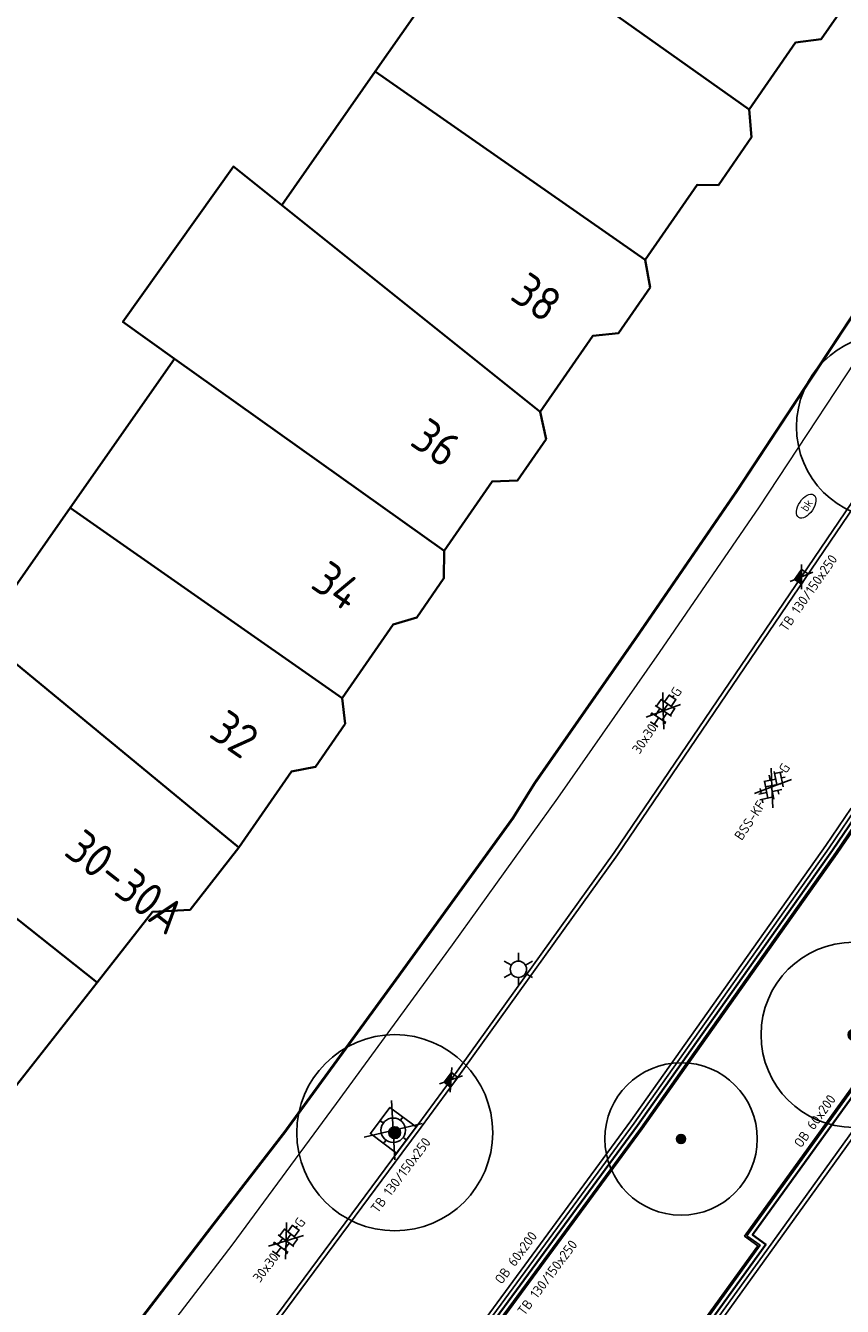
# Model space of a CAD drawing. Header units: metres. Extents: x 92877 to 94117, y 464509 to 465451.
# Tile 40 of 102: x 93172 to 93202, y 464990 to 465037. Entities that reach past the tile are written whole.
import ezdxf
from ezdxf.enums import TextEntityAlignment as Align

# ---------------------------------------------------------------- set-up
doc = ezdxf.new("R2010")
doc.units = ezdxf.units.M
doc.linetypes.add('XX-PROJECTGRENS', pattern=[18, 12, -3, 0, -3])
doc.layers.get('0').update_dxf_attribs({"linetype": 'CONTINUOUS'})
for name, color, linetype, lineweight in [('B-WE-GR-BOOM-S', 90, 'CONTINUOUS', 25), ('B-WE-KL-ET_LS_OV_LICHTMAST-S', 252, 'CONTINUOUS', 25), ('B-WE-KL-WATER-S', 252, 'CONTINUOUS', 25), ('B-WE-OG-TOPOGRAFIE_BEBOUWING-GV', 252, 'CONTINUOUS', 35), ('B-WE-OG-TOPOGRAFIE_HUISNUMMER-T25', 7, 'CONTINUOUS', 20), ('B-WE-VH-VERHARDING-GV', 252, 'CONTINUOUS', 18), ('N-WE-KG-GRENS_PROJECT-G', 1, 'XX-PROJECTGRENS', 35), ('V-WE-IE-MEUBILAIR_WEGMEUBILAIR_BOOMKRANS-S', 7, 'CONTINUOUS', 25), ('V-WE-IE-TERREINAFSCHEIDING_KUNSTMATIG_HEKWERK-G', 20, 'IE-TERREINAFSCHEIDING-KUNSTMATIG-V', 35), ('V-WE-RI-HWA_KOLK-S', 150, 'CONTINUOUS', 25), ('V-WE-VH-KANTOPSLUITING-T18', 10, 'CONTINUOUS', 18), ('V-WE-VH-KANTOPSLUITING_OPSLUITBAND_60X200-G', 150, 'VH-OPSLUITBAND_60X200-V', 25), ('V-WE-VH-KANTOPSLUITING_TROTTOIRBAND_130 150-G', 210, 'VH-TROTTOIRBAND_130-150-V', 25), ('V-WE-VH-KANTOPSLUITING_VOORKANTBAND-G', 50, 'CONTINUOUS', 25), ('V-WE-VH-VERHARDING_BETONSTRAATSTEEN-S', 252, 'CONTINUOUS', 25), ('V-WE-VH-VERHARDING_TEGEL-S', 252, 'CONTINUOUS', 25)]:
    doc.layers.add(name, color=color, linetype=linetype, lineweight=lineweight)
doc.styles.add('NLCS-ISO', font='NLCS-ISO.ttf')
doc.styles.add('NLCS-ISO-M200-T18', font='NLCS-ISO.ttf', dxfattribs={"height": 0.36})
doc.styles.get("Standard").update_dxf_attribs({"font": 'isocp.shx'})
doc.linetypes.add('IE-TERREINAFSCHEIDING-KUNSTMATIG-V', pattern='A,2,[24,NLCS.SHX,S=0.6,R=0,X=-1,Y=0],2,[82,NLCS.SHX,S=0.75,R=90,X=0,Y=0],2,[24,NLCS.SHX,S=0.6,R=0,X=1,Y=0],2,-2', length=10)
doc.linetypes.add('VH-OPSLUITBAND_60X200-V', pattern='A,3,[24,NLCS.SHX,S=1,R=0,X=0,Y=0],3,-2,2,-2', length=12)
doc.linetypes.add('VH-TROTTOIRBAND_130-150-V', pattern='A,2.5,[24,NLCS.SHX,S=1,R=0,X=0,Y=0],2.5,-2,2,-2,2,-2', length=15)

# ---------------------------------------------------------------- blocks, each defined once
blk = doc.blocks.new('V-SIE-WEG_BOOMKRANS')
at = {"color": 0}
for p, q in [((-0.8357470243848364, -0.7012750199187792), (0.8357470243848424, 0.7012750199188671)), ((0.8357470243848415, -0.7012750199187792), (-0.8357470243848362, 0.7012750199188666))]:
    blk.add_line(p, q, dxfattribs=at)
at = {"flags": 128}
blk.add_lwpolyline([(-0.5999999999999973, -0.5999999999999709), (0.6000000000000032, -0.5999999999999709), (0.6000000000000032, 0.6), (-0.5999999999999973, 0.6)], close=True, dxfattribs=at)
for points in [[(-0.000999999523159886, 0.6), (-0.000999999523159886, 0.5510000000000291), (-0.01599999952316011, 0.5250000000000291), (-0.000999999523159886, 0.4980000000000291), (-0.000999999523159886, 0.4500000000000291)], [(0.6000000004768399, 0.001000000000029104), (0.55100000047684, 0.001000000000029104), (0.5250000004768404, 0.016), (0.4980000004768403, 0.001000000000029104), (0.4500000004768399, 0.001000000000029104)], [(-0.5999999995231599, -0.001), (-0.5509999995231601, -0.001), (-0.5249999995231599, -0.0159999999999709), (-0.4979999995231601, -0.001), (-0.4499999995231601, -0.001)], [(0.001000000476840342, -0.5999999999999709), (0.001000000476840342, -0.551), (0.01600000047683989, -0.525), (0.001000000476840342, -0.498), (0.001000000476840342, -0.45)]]:
    blk.add_lwpolyline(points, dxfattribs=at)
blk.add_circle((2.728484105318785e-15, 5.820766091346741e-14), 0.45)
blk = doc.blocks.new('V-SRI-KOLK_TROTTOIR-SO')
blk.add_hatch(color=256).paths.add_polyline_path([(1.12499999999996, 0.7499999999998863), (-1.124999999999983, 0.7499999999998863), (-1.124999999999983, -0.7499999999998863)])
at = {"ltscale": 0.1}
for p, q in [((-1.875000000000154, 1.25), (1.875000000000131, -1.25)), ((1.875000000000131, 1.25), (-1.875000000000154, -1.25))]:
    blk.add_line(p, q, dxfattribs=at)
blk.add_line((-1.124999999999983, -0.7499999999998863), (1.12499999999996, 0.7499999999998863))
at = {"flags": 128}
blk.add_lwpolyline([(-1.124999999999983, -0.7499999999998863), (1.12499999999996, -0.7499999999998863), (1.12499999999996, 0.7499999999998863), (-1.124999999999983, 0.7499999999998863)], close=True, dxfattribs=at)
blk = doc.blocks.new('SKL-WATER_BRANDKRAAN_BRANDPUT-SO')
at = {"color": 0, "linetype": 'ByBlock', "lineweight": 18}
blk.add_ellipse((0, 0), major_axis=(2.5, 9.034865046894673e-15), ratio=0.5400000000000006, dxfattribs=at)
at = {"color": 0, "linetype": 'ByBlock', "lineweight": 18, "style": 'NLCS-ISO'}
blk.add_text('bk', height=1.5, dxfattribs=at).set_placement((0.1553767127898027, 0), align=Align.MIDDLE_CENTER)
blk = doc.blocks.new('V-SVH-TEGEL_300X300_DUN_HALFST_KL-SO')
for p, q in [((-3.08021532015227, 0.7500000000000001), (-2.999999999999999, 0.7500000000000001)), ((-2.999999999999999, -0.8349495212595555), (-2.999999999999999, 0.834949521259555)), ((-2.999999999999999, 0), (-1.499999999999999, 0)), ((-1.83708385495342, 1.5), (-1.499999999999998, 1.5)), ((-1.499999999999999, -1.600165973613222), (-1.499999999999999, 1.600165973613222)), ((-1.499999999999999, 0.7500000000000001), (1.110223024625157e-15, 0.7500000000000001)), ((1.110223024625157e-15, -1.78372119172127), (1.110223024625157e-15, 1.78372119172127)), ((2.220446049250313e-15, 1.5), (1.500000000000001, 1.5)), ((0, 0), (1.500000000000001, 0)), ((1.500000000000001, -1.600165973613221), (1.500000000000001, 1.600165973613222)), ((1.500000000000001, 0.7500000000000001), (3, 0.7500000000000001)), ((3, -0.8349495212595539), (3, 0.8349495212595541)), ((3, 0), (3.39489953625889, 0)), ((-3.08021532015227, -0.7500000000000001), (-3, -0.7500000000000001)), ((-1.837083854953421, -1.5), (-1.499999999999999, -1.5)), ((-1.5, -0.7500000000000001), (0, -0.7500000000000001)), ((1.110223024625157e-15, -1.5), (1.500000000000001, -1.5)), ((1.499999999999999, -0.7500000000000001), (3, -0.7500000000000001))]:
    blk.add_line(p, q)
at = {"ltscale": 0.1}
for p, q in [((-6.661338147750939e-16, 0), (-2.745585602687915, -1.976671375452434)), ((-3.33066907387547e-16, 0), (-2.726908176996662, 1.963224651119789)), ((-3.33066907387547e-16, 0), (2.726908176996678, 1.963224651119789)), ((0, 0), (2.745585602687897, -1.976671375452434))]:
    blk.add_line(p, q, dxfattribs=at)
at = {"style": 'NLCS-ISO'}
blk.add_attdef('FORMAAT', text='', height=1.8, dxfattribs=at).set_placement((-3.18021532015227, -2.887924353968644e-16), align=Align.MIDDLE_RIGHT)
blk.add_attdef('KLEUR', text='', height=1.8, dxfattribs=at).set_placement((3.49489953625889, -6.891423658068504e-16), align=Align.MIDDLE_LEFT)
at = {"style": 'NLCS-ISO', "flags": 1}
blk.add_attdef('FUNCTIE', text='', height=1.8, dxfattribs=at).set_placement((0.1159930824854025, -3.584775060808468), align=Align.MIDDLE_CENTER)
blk = doc.blocks.new('V-SVH-BSS_KEIFORMAAT_KEPER_KL-SO')
for p, q in [((-3.361200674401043, -0.2529887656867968), (-2.893163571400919, 0.2150483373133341)), ((-3.230866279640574, 0.552751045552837), (-1.408239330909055, -1.269875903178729)), ((3.33066907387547e-16, -1.215633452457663e-16), (-2.795956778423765, 2.012935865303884)), ((-2.443047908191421, 1.249856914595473), (-1.408239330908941, 0.2150483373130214)), ((-2.150701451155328, -0.5274137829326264), (0.07668490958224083, 1.699972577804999)), ((-2.150701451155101, 0.9575104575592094), (-1.491136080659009, 1.61707582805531)), ((-1.697265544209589, -1.558902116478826), (0.07668490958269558, 0.2150483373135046)), ((-0.6657772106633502, 0.9575104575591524), (1.561609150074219, -1.269875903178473)), ((-0.0233001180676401, 1.799957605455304), (1.56160915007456, 0.2150483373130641)), ((3.33066907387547e-16, -2.464634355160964e-16), (2.795956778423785, 2.012935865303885)), ((0.819147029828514, 0.9575104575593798), (1.48126162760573, 1.619625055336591)), ((0.8191470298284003, -0.5274137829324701), (2.540532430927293, 1.193971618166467)), ((1.135075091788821, -1.696409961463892), (3.046533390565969, 0.2150483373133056)), ((2.304071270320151, 0.9575104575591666), (3.386689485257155, -0.1251077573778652)), ((0, -1.215633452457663e-16), (-3.12887873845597, -2.252621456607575)), ((-0.6657772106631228, -0.5274137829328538), (0.5803163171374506, -1.773507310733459)), ((-0.4383699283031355, -1.784930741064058), (0.0766849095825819, -1.269875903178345)), ((6.661338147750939e-16, -2.464634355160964e-16), (3.12887873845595, -2.252621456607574)), ((2.304071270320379, -0.5274137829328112), (2.796901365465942, -1.020243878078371))]:
    blk.add_line(p, q)
at = {"style": 'NLCS-ISO'}
blk.add_attdef('FORMAAT', text='', height=1.8, dxfattribs=at).set_placement((-3.394710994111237, -0.01897021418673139), align=Align.MIDDLE_RIGHT)
blk.add_attdef('KLEUR', text='', height=1.8, dxfattribs=at).set_placement((3.39489953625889, -7.275957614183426e-16), align=Align.MIDDLE_LEFT)
at = {"style": 'NLCS-ISO', "flags": 1}
blk.add_attdef('FUNCTIE', text='', height=1.8, dxfattribs=at).set_placement((0.1159930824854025, -3.584775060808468), align=Align.MIDDLE_CENTER)
blk = doc.blocks.new('SGR-BOOM_01')
at = {"ltscale": 0.1}
h = blk.add_hatch(color=256, dxfattribs=at)
edge = h.paths.add_edge_path()
edge.add_arc((7.366995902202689e-12, -5.115907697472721e-12), 0.15, 0, 360)
for centre, radius in [((0, 0), 2.5), ((7.366995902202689e-12, -5.115907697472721e-12), 0.04499999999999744)]:
    blk.add_circle(centre, radius)
blk.add_circle((7.366995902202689e-12, -5.115907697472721e-12), 0.15, dxfattribs=at)
blk = doc.blocks.new('Q_LICHTMAST')
for points in [[(0, 0.2999999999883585), (0, 0.5999999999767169)], [(-0.259808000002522, 0.1500000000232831), (-0.5196149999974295, 0.2999999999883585)], [(0.259808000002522, 0.1500000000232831), (0.5196149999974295, 0.2999999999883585)], [(-0.259808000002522, -0.1500000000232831), (-0.5196149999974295, -0.2999999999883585)], [(0, -0.2999999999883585), (0, -0.5999999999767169)], [(0.259808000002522, -0.1500000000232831), (0.5196149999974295, -0.2999999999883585)]]:
    blk.add_lwpolyline(points)
blk.add_circle((-0.0001320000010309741, -0.0001319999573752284), 0.3001329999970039)

msp = doc.modelspace()

# ---------------------------------------------------------------- linework, layer by layer
at = {"layer": 'B-WE-OG-TOPOGRAFIE_BEBOUWING-GV'}
for p, q in [((93187.48924122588, 465039.5320000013), (93184.757, 465035.627)), ((93191.03125282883, 465039.5320000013), (93198.501, 465034.234)), ((93184.757, 465035.627), (93181.325, 465030.723)), ((93184.757, 465035.627), (93194.679, 465028.712)), ((93190.817, 465023.132), (93181.325, 465030.723)), ((93177.381, 465025.087), (93173.55, 465019.612)), ((93177.381, 465025.087), (93187.29000000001, 465018.035)), ((93173.55, 465019.612), (93170.28, 465014.94)), ((93173.55, 465019.612), (93183.545, 465012.625)), ((93170.28, 465014.94), (93179.75, 465007.142))]:
    msp.add_line(p, q, dxfattribs=at)
at = {"layer": 'B-WE-OG-TOPOGRAFIE_BEBOUWING-GV', "flags": 128}
for points in [[(93198.501, 465034.234), (93200.202, 465036.692), (93201.143, 465036.819), (93202.268, 465038.446), (93202.26976012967, 465039.5320000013)], [(93194.679, 465028.712), (93196.59, 465031.473), (93197.368, 465031.462), (93198.583, 465033.217), (93198.501, 465034.234)], [(93181.325, 465030.723), (93179.546, 465032.145), (93175.484, 465026.437), (93177.381, 465025.087)], [(93190.817, 465023.132), (93192.748, 465025.922), (93193.694, 465026.023), (93194.86, 465027.708), (93194.679, 465028.712)], [(93187.29000000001, 465018.035), (93189.054, 465020.583), (93189.986, 465020.62), (93191.034, 465022.134), (93190.817, 465023.132)], [(93183.545, 465012.625), (93185.417, 465015.33), (93186.287, 465015.59), (93187.281, 465017.026), (93187.29000000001, 465018.035)], [(93179.75, 465007.142), (93181.679, 465009.929), (93182.56, 465010.106), (93183.651, 465011.682), (93183.545, 465012.625)], [(93160.588, 465009.395), (93161.032, 465009.046), (93160.857, 465008.829), (93167.12, 465003.843), (93169.175, 465006.425), (93174.535, 465002.18)], [(93174.535, 465002.18), (93176.574, 465004.772), (93177.955, 465004.854), (93179.75, 465007.142)], [(93168.166, 464994.309), (93169.085, 464993.583), (93171.294, 464996.387), (93171.032, 464997.727), (93174.535, 465002.18)]]:
    msp.add_lwpolyline(points, dxfattribs=at)
at = {"layer": 'B-WE-VH-VERHARDING-GV', "flags": 128}
msp.add_lwpolyline([(93209.868, 465035.826), (93203.437, 465026.582), (93198.861, 465019.654), (93195.185, 465014.3), (93191.454, 465008.954), (93187.587, 465003.566), (93183.326, 464997.739), (93179.488, 464992.543), (93172.896, 464983.955), (93169.184, 464979.081), (93163.774, 464972.267)], dxfattribs=at)
at = {"layer": 'N-WE-KG-GRENS_PROJECT-G', "const_width": 0.1, "flags": 128}
msp.add_lwpolyline([(93142.80429705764, 465086.89020479), (93145.44746297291, 465089.5037296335), (93147.33153583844, 465091.9553183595), (93148.61295922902, 465093.1822349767), (93161.41073369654, 465113.6787084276), (93167.20423111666, 465122.9573737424), (93170.45562728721, 465128.1729658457), (93179.76312837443, 465143.1032084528), (93186.8939262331, 465154.4956882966), (93187.8904206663, 465154.904034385), (93188.17006029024, 465154.6787376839), (93191.38955948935, 465152.0772852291), (93194.82777076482, 465149.4128440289), (93202.7516017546, 465142.9220781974), (93211.3338844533, 465136.0857598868), (93246.40084193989, 465107.7012226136), (93253.05856708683, 465102.3144478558), (93253.34322899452, 465100.9758363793), (93245.80418226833, 465089.8650499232), (93244.52175508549, 465087.9409093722), (93231.81246827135, 465069.2934230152), (93227.95413775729, 465063.5800498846), (93226.85327734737, 465062.4242463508), (93215.69149959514, 465046.0124069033), (93211.99600512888, 465040.6358651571), (93204.42491680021, 465029.7530879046), (93202.60922809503, 465027.1431942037), (93198.03152992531, 465020.2126231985), (93194.36277276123, 465014.8691722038), (93190.61904636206, 465009.5049370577), (93189.81877462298, 465008.2205257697), (93185.53132241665, 465002.305254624), (93181.43253837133, 464996.6908783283), (93178.69589622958, 464993.153389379), (93172.1027446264, 464984.5638890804), (93163.08542418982, 464972.8354924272), (93161.13136953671, 464970.564412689), (93154.08332522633, 464961.6465004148), (93148.9853571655, 464955.3111959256), (93145.46927555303, 464951.03857026), (93138.605061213, 464942.9267433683), (93131.70248435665, 464935.1401417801), (93128.23609135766, 464931.4101217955), (93126.8654784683, 464929.653154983), (93122.06203873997, 464924.7900451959), (93112.81988821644, 464915.3526702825), (93112.69377977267, 464915.473943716), (93110.00695643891, 464912.8086800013), (93108.15812065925, 464914.640604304), (93097.9536142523, 464904.4176761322), (93099.61595302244, 464902.3786449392), (93097.34581573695, 464900.0040813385), (93095.10492812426, 464898.0415892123), (93093.14052423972, 464896.4268749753), (93087.35763144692, 464891.8347837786), (93084.64740889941, 464889.5614990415), (93079.68665377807, 464885.2220829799), (93073.55860487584, 464880.644886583), (93064.79519316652, 464874.7893206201), (93057.66233501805, 464870.1650565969), (93057.25488905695, 464870.0069525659), (93057.1679003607, 464870.0022571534), (93056.6067476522, 464870.0912006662), (93053.27707284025, 464868.4113416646), (93060.03872779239, 464854.3720513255), (93062.42592831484, 464849.1520798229), (93065.24884538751, 464843.3384421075), (93068.53218685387, 464844.7778848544), (93069.15381959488, 464846.1467222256), (93077.3156521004, 464850.7158418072), (93083.1095616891, 464853.9102026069), (93083.11248107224, 464853.9050936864), (93087.98294795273, 464856.6177587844), (93087.62305232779, 464857.3150565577), (93087.91428833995, 464857.8445765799), (93094.13664062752, 464862.2077458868), (93094.0324274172, 464862.5015384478), (93094.43059567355, 464862.804748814), (93094.60870639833, 464862.5389119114), (93096.96617079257, 464864.1914690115), (93097.44488401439, 464863.6913958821), (93100.28596185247, 464866.4090652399), (93107.265087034, 464873.111858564), (93113.75732477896, 464878.7649635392), (93119.02743996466, 464883.3539073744), (93126.18960596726, 464890.3188673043), (93126.0526195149, 464890.4474238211), (93129.22376864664, 464893.5884568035), (93132.7537033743, 464897.330267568), (93136.97946519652, 464901.4658210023), (93141.06384090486, 464906.0392416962), (93145.12252475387, 464910.0202473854), (93146.94610504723, 464911.9374640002), (93151.57115494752, 464916.8719186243), (93154.02597167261, 464919.5459692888), (93161.92300866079, 464928.6931202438), (93166.43714699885, 464933.8281028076), (93170.51856329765, 464938.7372399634), (93174.37173622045, 464943.5101661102), (93176.33748399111, 464945.9834252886), (93178.66909427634, 464948.9235332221), (93181.23583944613, 464952.5405833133), (93184.32104726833, 464956.451592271), (93185.61684713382, 464958.0517197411), (93188.57210998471, 464961.8395922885), (93195.31523137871, 464970.699100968), (93197.09315576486, 464969.2765634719), (93199.63726622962, 464972.4652624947), (93198.95022027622, 464972.9578614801), (93202.9509271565, 464977.9488423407), (93202.24859323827, 464978.520742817), (93202.36407174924, 464978.6657052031), (93202.23358798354, 464979.7196125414), (93202.71134989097, 464980.3276731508), (93203.77074459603, 464980.4575989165), (93206.2832454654, 464983.6484750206), (93206.1531710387, 464984.7090818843), (93206.62836581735, 464985.3138752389), (93207.67818228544, 464985.4338542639), (93209.47712243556, 464987.7219322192), (93211.50021159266, 464990.2951060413), (93211.38019071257, 464991.345288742), (93211.85836581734, 464991.9538752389), (93212.9080604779, 464992.073840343), (93215.41320841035, 464995.2587771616), (93215.28317103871, 464996.3190818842), (93215.75797961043, 464996.9233837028), (93216.81706040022, 464997.0432796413), (93217.97586011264, 464998.5133427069), (93217.19528487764, 464999.1884083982), (93221.28540733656, 465004.1169042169), (93220.56246820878, 465004.6188887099), (93224.4982598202, 465009.5040169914), (93223.74428595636, 465010.1071960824), (93228.7449811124, 465016.3790959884), (93228.54771848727, 465017.6613030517), (93229.79936612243, 465019.1379659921), (93230.17087632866, 465019.2035266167), (93232.85930069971, 465016.9199559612), (93240.87915415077, 465028.7227795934), (93247.23695779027, 465037.4657398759), (93243.34514113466, 465039.4257563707), (93245.38538270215, 465042.4066058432), (93267.79142837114, 465074.7615726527), (93271.65353059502, 465080.831630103), (93274.3148129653, 465084.6533962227), (93274.677465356, 465085.2713558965), (93280.63130042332, 465092.9915384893), (93283.91500586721, 465097.5328332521), (93293.2383330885, 465109.0997418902), (93296.47093620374, 465112.8527640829), (93305.14509651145, 465123.7916948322), (93308.46055612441, 465126.6389011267), (93309.39844513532, 465127.0002190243), (93310.34003864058, 465127.103953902), (93311.02119270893, 465127.0289644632), (93311.5693661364, 465126.5721532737), (93314.32453765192, 465123.4245071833), (93311.44553851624, 465121.2182638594), (93317.76262007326, 465113.434716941), (93320.74156918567, 465115.843867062), (93321.73357680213, 465114.6181865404), (93318.74329120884, 465112.1979553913), (93332.36264752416, 465095.3831190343), (93335.32373132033, 465097.783997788), (93336.31307353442, 465096.5660075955), (93333.3940357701, 465094.1967885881), (93346.86341033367, 465077.5724253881), (93349.74500178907, 465079.9137184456), (93350.75350406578, 465078.674193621), (93347.84463309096, 465076.3051131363), (93354.17574422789, 465068.5004889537), (93362.8502552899, 465075.5913732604), (93361.37562568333, 465077.2864525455), (93365.2185617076, 465080.3315918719), (93350.59622368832, 465098.2315771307), (93346.72895475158, 465095.0766739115), (93346.08873782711, 465095.9866431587), (93350.71475134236, 465099.7745938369, 0.509220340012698), (93350.9221045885, 465101.9666431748), (93324.40196316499, 465134.6512182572), (93320.90745971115, 465131.8112471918), (93318.8848821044, 465134.3215533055, -0.09810561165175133), (93317.85851686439, 465136.5455343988), (93317.80867517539, 465136.8270581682), (93329.2869297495, 465148.4786734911), (93335.15593707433, 465154.2538725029), (93344.69718230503, 465163.3086348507, -0.3495671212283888), (93347.49269100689, 465163.354135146), (93347.81292536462, 465163.0489986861), (93349.12651282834, 465161.4128105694), (93346.39141701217, 465159.2288391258), (93348.19137284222, 465157.3427610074), (93348.24344830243, 465157.3837761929), (93353.34121163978, 465151.0841825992), (93356.36069317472, 465153.5237637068), (93357.29361816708, 465152.369322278), (93354.272942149, 465149.9287760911), (93367.90136846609, 465133.0943093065), (93370.91929201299, 465135.5326316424), (93371.85603172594, 465134.3691923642), (93368.84423716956, 465131.9277376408), (93379.8410937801, 465118.3340873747), (93382.85895192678, 465120.7723568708), (93383.7853558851, 465119.620726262), (93380.76219426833, 465117.1781718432), (93384.64420403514, 465112.3923353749), (93390.96785931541, 465117.5362892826), (93393.69841763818, 465119.7437360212), (93389.57504150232, 465124.7508357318), (93393.12609517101, 465127.6527077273), (93381.65183199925, 465141.9576557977), (93378.04540690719, 465139.0123733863), (93374.93228709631, 465142.846789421), (93384.72424635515, 465150.6280984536, 0.3930050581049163), (93384.97058213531, 465152.6731115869), (93376.32152097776, 465163.1312513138, 0.3935512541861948), (93374.27751936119, 465163.3772655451), (93369.8579814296, 465159.7975508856), (93359.89255996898, 465172.1436396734), (93359.19622914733, 465171.5898261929), (93356.89424431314, 465174.416198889), (93366.32658963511, 465182.3647567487), (93383.74022261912, 465196.7098251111, -0.3091808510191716), (93386.81897119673, 465196.2354680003), (93386.97684969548, 465196.0721454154), (93387.79727159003, 465195.0670590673), (93385.13016150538, 465192.8594510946), (93391.41156974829, 465185.1044719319), (93394.43023397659, 465187.5433926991), (93395.4350945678, 465186.2984326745), (93392.42477688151, 465183.8581751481), (93405.87181105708, 465167.2120926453), (93408.89149213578, 465169.6618339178), (93409.89509456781, 465168.4184326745), (93406.88380956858, 465165.9773910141), (93415.68222789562, 465155.1135614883), (93422.30477309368, 465160.4765245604), (93419.31179454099, 465164.5042788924), (93427.80481647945, 465171.4590664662), (93432.93594103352, 465175.6021548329, 0.3899453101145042), (93433.11658534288, 465177.6054762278), (93406.3057162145, 465210.5983879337, 0.4038953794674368), (93404.27209923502, 465210.7921455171), (93395.07123648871, 465203.2593528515, -0.04985034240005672), (93394.52908786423, 465205.0753299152), (93406.00284424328, 465214.4739206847), (93406.15272161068, 465214.2584719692), (93408.85518404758, 465216.5151077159), (93413.24334298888, 465220.1259470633), (93424.06128453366, 465228.9780809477), (93433.3351468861, 465236.5639683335), (93456.9014086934, 465255.8033650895), (93462.35764348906, 465260.2563476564), (93474.23993893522, 465257.3843466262), (93487.49067795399, 465268.3649894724), (93481.95693986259, 465274.41305854), (93477.95319647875, 465270.7497956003), (93460.62166489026, 465275.1640670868), (93454.05416610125, 465277.3773557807), (93450.53209209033, 465272.8511826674), (93448.51642743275, 465271.2051818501), (93400.4546219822, 465231.9586314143), (93399.0105470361, 465233.6515791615), (93395.69052921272, 465230.9752000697), (93395.47496523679, 465231.2409200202), (93389.32102571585, 465226.0592571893), (93372.98301149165, 465212.6719812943), (93260.05766131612, 465121.0219899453), (93254.21226699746, 465128.3267402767), (93255.4846270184, 465129.3591026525), (93251.17248705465, 465134.6704961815), (93250.97601480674, 465134.512818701), (93249.72989209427, 465136.0656102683), (93249.92508751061, 465136.221697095), (93245.511587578, 465141.5929509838), (93245.41417677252, 465141.4886988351), (93215.79738492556, 465178.0863870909), (93224.8167537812, 465185.3736132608), (93221.61526694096, 465189.3111635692), (93221.50360961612, 465189.4385917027), (93221.50439898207, 465189.4836573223), (93221.582101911, 465189.6642799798), (93258.55461558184, 465216.2779695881), (93287.85813623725, 465237.3061904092), (93316.7188344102, 465257.8145547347), (93323.66504285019, 465262.739966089), (93325.26598421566, 465260.7726554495), (93334.63096997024, 465268.4041921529), (93348.96746826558, 465280.041349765), (93353.28327845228, 465283.4939979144), (93353.52484514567, 465283.1916050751), (93373.21877998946, 465297.0935122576), (93403.84446757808, 465318.9475604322), (93403.68599755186, 465319.15829185), (93405.48266582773, 465320.4033153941), (93410.35102775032, 465324.91241924), (93402.83451359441, 465333.568526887), (93398.3349855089, 465338.8946844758), (93392.5730558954, 465334.0795202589), (93389.10449811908, 465331.4743872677), (93348.4469782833, 465302.9637363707), (93320.09955252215, 465282.7865861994), (93289.01399534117, 465260.4804688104), (93254.82033947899, 465235.9167162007), (93226.58829530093, 465215.7169691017), (93213.12860029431, 465205.9954103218), (93182.7690915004, 465181.2219967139), (93183.25434166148, 465180.5704061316), (93182.2924574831, 465179.9052522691), (93183.6853527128, 465178.0158589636), (93174.63110794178, 465171.4670638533), (93173.39556020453, 465173.1950096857), (93172.30346325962, 465172.3878075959), (93168.47110548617, 465170.1929743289), (93170.11902708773, 465168.0840585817), (93171.26352441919, 465166.9046147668), (93171.88733240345, 465165.9202339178), (93172.04584747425, 465165.4846295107), (93172.06121541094, 465164.0195528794), (93171.79079551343, 465162.2213228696), (93171.60252133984, 465161.8893657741), (93167.9020977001, 465156.012750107), (93164.38990227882, 465150.4028407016), (93160.43475791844, 465144.0584899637), (93158.38157503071, 465140.7263451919), (93156.60676416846, 465137.916810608), (93154.80699276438, 465135.0488433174), (93153.78591119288, 465134.1879314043), (93154.01603580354, 465133.775485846), (93153.33815750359, 465133.1333537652), (93153.15983108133, 465132.5062391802), (93153.13426777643, 465132.462907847), (93152.07738387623, 465130.6714263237), (93150.97268763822, 465128.9064975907), (93147.77482886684, 465123.7689001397), (93144.0580307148, 465117.809442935), (93140.543845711, 465112.1525840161), (93139.0166669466, 465109.7809960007), (93136.38067592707, 465105.4846439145), (93134.48047024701, 465102.4148511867), (93134.18324491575, 465101.964861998), (93133.95819652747, 465101.734731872), (93130.91543747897, 465098.9303868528), (93126.02951325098, 465094.4554562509), (93121.81761688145, 465090.5751815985), (93117.9038250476, 465086.8329504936), (93113.46968958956, 465082.4478672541), (93112.83416227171, 465082.4954945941), (93109.77876379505, 465079.4389773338), (93106.78165162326, 465076.4407468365), (93106.8188488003, 465075.8009553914), (93105.52160560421, 465074.5128370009), (93100.1623396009, 465069.0764232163), (93097.99326453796, 465066.7928161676), (93094.57205576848, 465063.11298687), (93089.13543018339, 465057.1056657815), (93083.69269165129, 465051.0146010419), (93080.41726045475, 465047.3349932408), (93077.0174616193, 465043.4970914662), (93073.93406549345, 465040.0144568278), (93073.47201796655, 465039.5343683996), (93072.00093929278, 465037.8626698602), (93071.8117261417, 465037.6378344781), (93069.70521612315, 465035.224995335), (93068.07849556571, 465033.4236998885), (93064.12112958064, 465029.2378324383), (93059.89089314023, 465024.7839535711), (93054.54594196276, 465019.3483255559), (93051.82948794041, 465016.782896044), (93042.95362711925, 465008.5877177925), (93039.42842054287, 465005.3282752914), (93039.0399360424, 465005.8806878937), (93035.76823679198, 465003.5013061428), (93034.64207111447, 465002.5819118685), (93035.28199744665, 465001.8467817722), (93028.26852821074, 464995.8706144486), (93027.6301083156, 464996.6264795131), (93025.85252654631, 464995.1080935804), (93024.89847244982, 464994.4890941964), (93025.34777373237, 464993.8008028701), (93025.38541423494, 464993.139339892), (93023.54563129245, 464991.6573596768), (93020.74003389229, 464989.8672713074), (93009.83101131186, 464980.8392183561), (93002.61415884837, 464974.8215880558), (93001.21940402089, 464974.423761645), (92997.62650226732, 464972.3144672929), (93000.2747005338, 464968.182290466), (93003.2223177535, 464963.8178612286), (93004.53942970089, 464962.4720187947), (93005.55825369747, 464961.0075924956), (93007.71360615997, 464956.7848667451), (93011.38857692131, 464958.3598506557), (93011.75807995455, 464959.8028334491), (93016.76117840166, 464964.0052836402), (93022.79767618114, 464969.0663011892), (93023.12431420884, 464969.0692706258), (93023.85870693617, 464969.957648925), (93031.99377797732, 464976.7865896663), (93034.0074111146, 464978.4399305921), (93039.33470028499, 464982.9504087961), (93042.14881627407, 464985.3270612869), (93043.34334075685, 464986.2864985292), (93048.65203221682, 464990.9003666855), (93051.63817662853, 464993.4819612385), (93054.31944405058, 464995.5991624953), (93054.15975046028, 464995.7281457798), (93056.81689604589, 464998.0876788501), (93056.95004792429, 464998.2489828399), (93057.02524218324, 464998.2231198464), (93061.75247089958, 465002.7075316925), (93069.17192253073, 465009.816812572), (93070.32705726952, 465011.3051592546), (93072.94651135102, 465014.0034531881), (93077.45424155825, 465018.6468373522), (93081.95092802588, 465023.5171040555), (93086.14732447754, 465028.1491645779), (93090.29132332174, 465032.8126647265), (93095.6452174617, 465038.8673294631), (93100.70575194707, 465044.5215410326), (93107.65217228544, 465052.2180349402), (93109.07982107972, 465053.7332329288), (93109.47618756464, 465054.1536809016), (93112.16490440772, 465057.0057527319), (93113.93614142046, 465058.7698807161), (93117.52113877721, 465062.6008158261), (93121.64315446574, 465066.7749639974), (93123.54711219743, 465068.6988167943), (93128.68968761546, 465073.6173246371), (93128.79698689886, 465073.7197902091), (93131.8577345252, 465076.5922071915), (93136.52332422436, 465080.9807752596), (93138.3591514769, 465082.7075993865)], format="xyb", close=True, dxfattribs=at)
at = {"layer": 'V-WE-IE-TERREINAFSCHEIDING_KUNSTMATIG_HEKWERK-G', "flags": 128}
for points in [[(93173.85431691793, 464969.8400417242), (93176.8149717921, 464973.6555969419), (93177.28898677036, 464973.2877881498), (93179.36361935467, 464975.962291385), (93183.16680176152, 464980.920203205), (93182.69075096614, 464981.2853787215), (93187.48184577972, 464987.532770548), (93188.89825464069, 464989.4566934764), (93194.39823143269, 464996.9273693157), (93196.21269231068, 464999.4897217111), (93201.55843206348, 465007.0388891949), (93202.5784012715, 465008.5371737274), (93203.07442864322, 465008.1994991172), (93208.52104458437, 465016.1938820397), (93208.0252396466, 465016.5320784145), (93208.33432017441, 465016.9846606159), (93214.75342119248, 465026.5238107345), (93214.79994420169, 465026.5921104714), (93215.63094557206, 465027.8121124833), (93220.87314487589, 465035.5023387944), (93220.92775636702, 465035.5872457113)], [(93224.89535157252, 465031.1056815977), (93222.766300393, 465027.9549167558), (93221.42275573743, 465025.9670700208), (93219.36287549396, 465022.9559589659), (93219.85807221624, 465022.6171983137), (93215.95437410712, 465016.9093558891), (93209.74713775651, 465007.8310102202), (93204.71757571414, 465000.4346552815), (93204.22139971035, 465000.7720576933), (93203.04494365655, 464999.0426302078), (93198.6231290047, 464992.9184609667), (93199.10958892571, 464992.5672238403), (93197.10052843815, 464989.7850459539), (93190.47137840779, 464980.9788318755), (93184.96495769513, 464973.8398793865), (93178.65444248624, 464965.7509910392)]]:
    msp.add_lwpolyline(points, dxfattribs=at)
at = {"layer": 'V-WE-VH-KANTOPSLUITING_OPSLUITBAND_60X200-G', "flags": 128}
for points in [[(93173.60677013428, 464969.7650164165), (93173.8923691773, 464969.5465250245), (93176.8521453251, 464973.3609477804), (93177.32618472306, 464972.9931200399), (93179.52989720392, 464975.8340260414), (93183.46124016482, 464980.9590107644), (93182.98516855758, 464981.3242022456), (93187.6497378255, 464987.4066099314), (93189.06736750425, 464989.3321911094), (93194.56849343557, 464996.8044278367), (93196.38407444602, 464999.3683620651), (93201.73093450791, 465006.9191116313), (93202.63381955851, 465008.245405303), (93203.12978203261, 465007.9077748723), (93208.81276830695, 465016.2490952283), (93208.31715534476, 465016.5871606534), (93208.5081442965, 465016.8668230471), (93214.92731602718, 465026.4060782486), (93214.97350514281, 465026.4738878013), (93215.8045074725, 465027.6938912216), (93221.04824628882, 465035.3863759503), (93221.17590474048, 465035.5848522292), (93221.22486883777, 465035.6471701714), (93220.91452161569, 465035.8445274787)], [(93225.63432020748, 465030.8597055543), (93224.83893890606, 465031.3972736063), (93222.59230070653, 465028.0724927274), (93221.24909874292, 465026.0851530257), (93219.07098172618, 465022.9012047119), (93219.56619908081, 465022.5624299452), (93215.78103598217, 465017.0279050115), (93209.57363418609, 465007.9493173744), (93204.6620073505, 465000.7263951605), (93204.1658612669, 465001.0637772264), (93202.87296384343, 464999.1631772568), (93198.3299394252, 464992.8711336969), (93198.81638915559, 464992.5199039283), (93196.93149834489, 464989.9096781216), (93190.30434329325, 464981.1061141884), (93184.79902808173, 464973.9685949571), (93178.3608863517, 464965.7161135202), (93178.64224430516, 464965.4923961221)]]:
    msp.add_lwpolyline(points, dxfattribs=at)
at = {"layer": 'V-WE-VH-KANTOPSLUITING_TROTTOIRBAND_130 150-G', "flags": 128}
msp.add_lwpolyline([(93223.38771895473, 465027.5349894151), (93222.04295928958, 465025.5453450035), (93219.89719713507, 465022.4086926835), (93216.07818705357, 465016.8246779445), (93209.87106887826, 465007.7465051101), (93204.92596134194, 465000.4743469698), (93203.65915727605, 464998.6121050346), (93199.1433868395, 464992.3578079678), (93197.22126421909, 464989.6960229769), (93190.5906892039, 464980.8879159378), (93185.08347884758, 464973.7479396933), (93178.679586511, 464965.5393595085), (93178.54334850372, 464965.3712360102), (93178.39656040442, 464965.2178187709), (93178.23936950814, 464965.0767257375), (93178.06990609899, 464964.9479714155), (93177.89206227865, 464964.8335081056), (93177.68365228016, 464964.7226718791), (93177.46691900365, 464964.631814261), (93177.24337528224, 464964.559825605), (93177.01312644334, 464964.5077116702), (93176.78037897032, 464964.4755433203), (93176.54568571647, 464964.4651335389), (93176.30970948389, 464964.474610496), (93176.07699618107, 464964.5048821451), (93175.84697303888, 464964.555998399), (93175.62273017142, 464964.6269613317), (93175.40585474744, 464964.71787854), (93175.19745246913, 464964.8268160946), (93174.9986874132, 464964.9545936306), (93174.8098620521, 464965.1010296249), (93174.64775038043, 464965.235463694), (93173.93849724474, 464965.824689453), (93173.76995812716, 464965.9951222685), (93173.61594420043, 464966.1786079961), (93173.47694889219, 464966.3756766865), (93173.35426723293, 464966.5820481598), (93173.24970929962, 464966.7987682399), (93173.16308445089, 464967.0224697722), (93173.09461989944, 464967.2535376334), (93173.04612630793, 464967.488398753), (93173.01663584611, 464967.7271763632), (93173.00712934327, 464967.9676908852), (93173.0175979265, 464968.2075166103), (93173.04709806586, 464968.4463725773), (93173.09697746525, 464968.6842589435), (93173.11942626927, 464968.7684419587), (93173.13640038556, 464968.8259653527), (93173.16546129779, 464968.9170228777), (93173.19614161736, 464969.0071463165), (93173.22909401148, 464969.0937640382), (93173.26620484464, 464969.1803559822), (93173.30537783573, 464969.2663454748), (93173.35601224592, 464969.3676142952), (93173.40931331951, 464969.4656501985), (93173.46711814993, 464969.5623074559), (93173.52893499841, 464969.6564592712), (93173.593819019, 464969.7480602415), (93173.64383236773, 464969.8134623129), (93176.60450810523, 464973.6290444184), (93178.76976989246, 464976.4203818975), (93182.66301641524, 464981.49570327), (93187.36192288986, 464987.6228852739), (93188.77745973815, 464989.5456237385), (93194.27661571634, 464997.0151846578), (93196.09027649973, 464999.5764071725), (93201.43521603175, 465007.1244445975), (93202.36999525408, 465008.4975892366), (93207.98591695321, 465016.7404742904), (93208.2101600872, 465017.068830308), (93214.62921059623, 465026.6079053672), (93214.67597210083, 465026.6765552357), (93215.50697278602, 465027.8965562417), (93220.74807243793, 465035.5851693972), (93220.88232492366, 465035.7938977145), (93220.91083067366, 465035.8301777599), (93221.03044109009, 465035.9816199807), (93221.1956441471, 465036.1553191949), (93221.37700055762, 465036.3121169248), (93221.57182221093, 465036.4520858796), (93221.77631411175, 465036.5717654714), (93221.99268256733, 465036.6709737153), (93222.21661733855, 465036.7512878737), (93222.4469005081, 465036.8088586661), (93222.6811626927, 465036.8456982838), (93222.91809871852, 465036.8598578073), (93223.15607071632, 465036.8523031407), (93223.39199299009, 465036.8221050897), (93223.62358085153, 465036.7701159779), (93223.85042677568, 465036.6973362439), (93224.06828649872, 465036.6039677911), (93224.27672271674, 465036.4898466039), (93224.47334648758, 465036.3565583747), (93224.66793550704, 465036.1978934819), (93225.52110772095, 465035.6107102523), (93225.72382434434, 465035.4620513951), (93225.90955811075, 465035.2981129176), (93226.07935206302, 465035.1178847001), (93226.23296005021, 465034.9235042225), (93226.36735490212, 465034.7162332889), (93226.48214237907, 465034.4970935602), (93226.5779849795, 465034.2683998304), (93226.65191664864, 465034.0333350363), (93226.70499010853, 465033.7916612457), (93226.73528261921, 465033.5464812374), (93226.74286796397, 465033.2990093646), (93226.72862960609, 465033.0512619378), (93226.69262004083, 465032.8067759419), (93226.63385157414, 465032.5660148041), (93226.55419122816, 465032.3317754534), (93226.45380193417, 465032.1063730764), (93226.33244135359, 465031.8901995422), (93226.18894813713, 465031.6803285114), (93225.60072240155, 465030.8099945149)], close=True, dxfattribs=at)
msp.add_lwpolyline([(93211.436, 465034.798), (93211.34681284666, 465034.6773946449), (93211.45654190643, 465034.5962504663), (93211.54402937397, 465034.5079217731), (93211.61641799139, 465034.4069143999), (93211.67306609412, 465034.2953091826), (93211.71187018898, 465034.1772097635), (93211.73216539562, 465034.0537472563), (93211.73384908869, 465033.9291539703), (93211.71536422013, 465033.8056414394), (93211.67807800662, 465033.6861560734), (93211.62417687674, 465033.5741427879), (93211.54557892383, 465033.4622562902), (93204.35491482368, 465022.8752785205), (93203.61591649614, 465021.7872809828), (93200.4359147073, 465017.1052783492), (93193.54004053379, 465006.9599347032), (93187.55381913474, 464998.6274104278), (93186.31947282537, 464996.9612927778), (93185.61248656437, 464996.0073113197), (93181.16820927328, 464990.0082868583), (93179.37103958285, 464987.6643697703), (93176.24811620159, 464983.6054693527), (93175.58914254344, 464982.7495035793), (93174.30460252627, 464981.0791017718), (93167.81411922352, 464972.8307584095), (93167.65190649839, 464972.6244879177), (93166.6618752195, 464971.3551405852), (93166.57739579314, 464971.2723678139), (93166.48263849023, 464971.2021458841), (93166.38008655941, 464971.1475075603), (93166.26934545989, 464971.1077760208), (93166.15443262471, 464971.0841174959), (93166.03816800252, 464971.0773775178), (93165.92179893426, 464971.0874965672), (93165.8064965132, 464971.1146265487), (93165.69786456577, 464971.1567319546), (93165.59663031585, 464971.2149416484), (93165.49390385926, 464971.2943211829), (93165.40218673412, 464971.1756284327)], dxfattribs=at)
at = {"layer": 'V-WE-VH-KANTOPSLUITING_VOORKANTBAND-G', "flags": 128}
for points in [[(93173.64322683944, 464969.8126704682), (93173.8814971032, 464969.6303869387), (93176.84152431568, 464973.4451332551), (93177.31555673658, 464973.0773109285), (93179.48238924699, 464975.8706732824), (93183.37711490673, 464980.9479228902), (93182.90104924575, 464981.3131098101), (93187.60176866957, 464987.4426558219), (93189.01904954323, 464989.3677632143), (93194.51984714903, 464996.8395539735), (93196.33510812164, 464999.4030362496), (93201.68164809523, 465006.9533337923), (93202.61798576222, 465008.32876771), (93203.1139667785, 465007.9911246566), (93208.72941867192, 465016.2333200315), (93208.23375085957, 465016.5714228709), (93208.45848026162, 465016.9004909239), (93214.8776317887, 465026.4397161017), (93214.92391630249, 465026.5076657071), (93215.75491835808, 465027.727668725), (93220.9982173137, 465035.4195081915), (93221.12697477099, 465035.6196931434), (93221.13673339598, 465035.6321132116), (93220.88232492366, 465035.7938977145)], [(93211.436, 465034.798), (93211.555, 465034.71), (93211.659, 465034.605), (93211.745, 465034.485), (93211.812, 465034.353), (93211.85800000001, 465034.213), (93211.882, 465034.067), (93211.884, 465033.919), (93211.862, 465033.772), (93211.818, 465033.631), (93211.754, 465033.498), (93211.669, 465033.377), (93204.479, 465022.791), (93203.74, 465021.703), (93200.56, 465017.021), (93193.663, 465006.874), (93187.675, 464998.539), (93186.44, 464996.872), (93185.73300000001, 464995.918), (93181.288, 464989.918)], [(93225.60072240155, 465030.8099945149), (93224.85505681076, 465031.3139616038), (93222.64201490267, 465028.0388995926), (93221.29871502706, 465026.0514150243), (93219.15437994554, 465022.9168487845), (93219.64959140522, 465022.5780780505), (93215.83056116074, 465016.9940338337), (93209.62320663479, 465007.9155153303), (93204.67788402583, 465000.6430409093), (93204.1817293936, 465000.9804287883), (93202.92210093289, 464999.1287352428), (93198.41370787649, 464992.884655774), (93198.90016051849, 464992.5334239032), (93196.97979265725, 464989.8740689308), (93190.35206761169, 464981.0697478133), (93184.8464365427, 464973.9318190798), (93178.444759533, 464965.7260785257), (93178.679586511, 464965.5393595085)], [(93188.65666483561, 464989.6345540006), (93194.155, 464997.103), (93195.96786068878, 464999.663092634), (93201.312, 465007.21), (93202.246, 465008.582)], [(93203.782, 464998.526), (93199.265, 464992.27), (93197.342, 464989.607)]]:
    msp.add_lwpolyline(points, dxfattribs=at)

# ---------------------------------------------------------------- block references
at = {"layer": 'B-WE-GR-BOOM-S'}
for p, xscale, yscale, rotation in [((93203.636, 465022.585), 1.36, 1.36, 56), ((93202.335, 465000.263), 1.36, 1.36, 54.99999999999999), ((93185.475, 464996.668), 1.44, 1.44, 144), ((93195.996, 464996.439), 1.12, 1.12, 53)]:
    msp.add_blockref('SGR-BOOM_01', p, dxfattribs=dict(at, xscale=xscale, yscale=yscale, rotation=rotation))
at = {"layer": 'B-WE-KL-ET_LS_OV_LICHTMAST-S', "rotation": 120}
msp.add_blockref('Q_LICHTMAST', (93190.01881968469, 465002.6680483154), dxfattribs=at)
at = {"layer": 'B-WE-KL-WATER-S', "xscale": 0.2, "yscale": 0.2, "zscale": 0.2, "rotation": 57.00000000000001}
msp.add_blockref('SKL-WATER_BRANDKRAAN_BRANDPUT-SO', (93200.593, 465019.675), dxfattribs=at)
at = {"layer": 'V-WE-IE-MEUBILAIR_WEGMEUBILAIR_BOOMKRANS-S', "rotation": 53.22393474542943}
msp.add_blockref('V-SIE-WEG_BOOMKRANS', (93185.41855688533, 464996.7579163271), dxfattribs=at)
at = {"layer": 'V-WE-RI-HWA_KOLK-S', "xscale": 0.2, "yscale": 0.2, "zscale": 0.2}
for p, rotation in [((93200.41865431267, 465017.0798828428), 56.00000000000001), ((93187.54095129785, 464998.6100330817), 53)]:
    msp.add_blockref('V-SRI-KOLK_TROTTOIR-SO', p, dxfattribs=dict(at, rotation=rotation))
at = {"layer": 'V-WE-VH-VERHARDING_BETONSTRAATSTEEN-S', "xscale": 0.2000000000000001, "yscale": 0.2000000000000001, "zscale": 0.2000000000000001, "rotation": 56.36006775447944}
msp.add_blockref('V-SVH-BSS_KEIFORMAAT_KEPER_KL-SO', (93199.33612004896, 465009.3696996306), dxfattribs=at).add_auto_attribs({'FORMAAT': 'BSS-KF', 'KLEUR': 'G'})
at = {"layer": 'V-WE-VH-VERHARDING_TEGEL-S', "xscale": 0.2, "yscale": 0.2, "zscale": 0.2}
for p, rotation in [((93195.34300368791, 465012.1568402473), 55.84374652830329), ((93181.4796063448, 464992.7002117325), 52.77291470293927)]:
    msp.add_blockref('V-SVH-TEGEL_300X300_DUN_HALFST_KL-SO', p, dxfattribs=dict(at, rotation=rotation)).add_auto_attribs({'FORMAAT': '30x30', 'KLEUR': 'G'})

# ---------------------------------------------------------------- texts
at = {"layer": 'B-WE-OG-TOPOGRAFIE_HUISNUMMER-T25'}
for s, rotation, p in [('38', -34.7, (93190.692, 465027.345)), ('36', -34.7, (93186.998, 465022.006)), ('34', -34.7, (93183.362, 465016.753)), ('32', -34.7, (93179.592, 465011.306)), ('30-30A', -38.1, (93175.583, 465005.881))]:
    msp.add_text(s, height=1.25, rotation=rotation, dxfattribs=at).set_placement(p, align=Align.MIDDLE)
at = {"layer": 'V-WE-VH-KANTOPSLUITING-T18', "char_height": 0.3599999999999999, "attachment_point": 1, "style": 'NLCS-ISO-M200-T18'}
for s, width, insert, rotation in [('TB 130/150x250', 4.978050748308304, (93199.57735922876, 465015.2449773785), 54.907422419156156), ('OB 60x200', 4.978050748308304, (93200.11494435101, 464996.2938932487), 54.429792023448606), ('TB 130/150x250', 4.978050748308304, (93184.56320261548, 464993.9004332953), 53.14723035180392), ('OB 60x200', 4.978050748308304, (93189.1192246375, 464991.2896113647), 53.58927365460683), ('TB 130/150x250', 4.978050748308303, (93189.95186162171, 464990.1387740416), 53.141433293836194)]:
    msp.add_mtext_dynamic_manual_height_columns(s, width=width, gutter_width=1.8, heights=[0], dxfattribs=dict(at, insert=insert, rotation=rotation))

doc.saveas('drawing.dxf')
